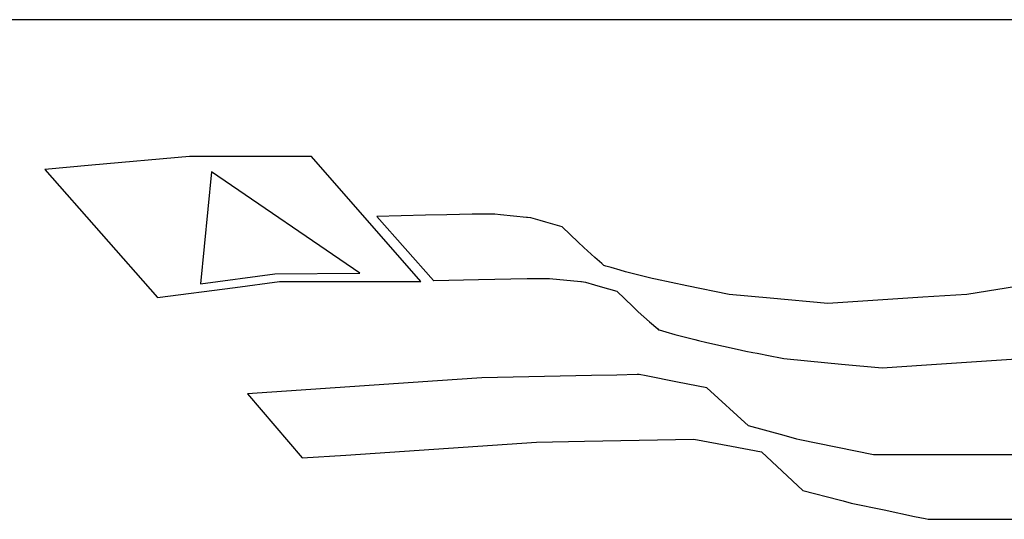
# Model space of a CAD drawing. Extents: x 304 to 4509, y 4601 to 7845.
# Tile 10 of 16: x 4082 to 4160, y 5131 to 5171. Entities that reach past the tile are written whole.
import ezdxf

# ---------------------------------------------------------------- set-up
doc = ezdxf.new("R2010")
doc.units = 0
doc.header["$LTSCALE"] = 0.1
doc.header["$MEASUREMENT"] = 0
doc.layers.add('CARIMBO', color=7, linetype='CONTINUOUS')

msp = doc.modelspace()

# ---------------------------------------------------------------- linework, layer by layer
at = {"layer": 'CARIMBO', "color": 6}
msp.add_line((4234.251, 5170.637), (4041.93, 5170.637), dxfattribs=at)
at = {"layer": 'CARIMBO', "color": 162}
for p, q in [((4097.147, 5158.584), (4096.291, 5149.705)), ((4108.909, 5150.561), (4097.147, 5158.584)), ((4096.291, 5149.705), (4102.172, 5150.512)), ((4102.172, 5150.512), (4108.909, 5150.561))]:
    msp.add_line(p, q, dxfattribs=at)
at = {"layer": 'CARIMBO', "color": 180}
msp.add_line((4110.293, 5155.009), (4110.293, 5155.058), dxfattribs=at)
at = {"layer": 'CARIMBO', "color": 162, "invisible_edges": 5}
for points in [[(4083.952, 5158.781), (4099.034, 5149.43), (4102.551, 5149.886), (4087.669, 5159.112)], [(4087.669, 5159.112), (4102.551, 5149.886), (4111.412, 5149.886), (4095.417, 5159.803)], [(4095.417, 5159.803), (4111.412, 5149.886), (4113.736, 5149.886), (4097.741, 5159.803)], [(4097.741, 5159.803), (4113.736, 5149.886), (4105.087, 5159.803)], [(4092.881, 5148.634), (4092.881, 5148.634), (4099.034, 5149.43), (4083.952, 5158.781)]]:
    msp.add_3dface(points, dxfattribs=at)
at = {"layer": 'CARIMBO', "color": 10, "invisible_edges": 5}
for points in [[(4114.103, 5155.144), (4122.171, 5150.142), (4123.922, 5150.146), (4115.8, 5155.182)], [(4115.8, 5155.182), (4123.922, 5150.146), (4126.424, 5149.891), (4117.816, 5155.227)], [(4117.816, 5155.227), (4126.424, 5149.891), (4126.459, 5149.887), (4117.845, 5155.228)], [(4117.845, 5155.228), (4126.459, 5149.887), (4126.787, 5149.854), (4118.117, 5155.229)], [(4118.117, 5155.229), (4126.787, 5149.854), (4127.508, 5149.643), (4118.497, 5155.23)], [(4118.497, 5155.23), (4127.508, 5149.643), (4127.957, 5149.512), (4118.733, 5155.23)], [(4118.733, 5155.23), (4127.957, 5149.512), (4129.267, 5149.129), (4119.423, 5155.232)], [(4119.423, 5155.232), (4135.452, 5145.294), (4135.743, 5145.221), (4119.596, 5155.232)], [(4119.596, 5155.232), (4135.743, 5145.221), (4136.393, 5145.06), (4120.062, 5155.185)], [(4120.062, 5155.185), (4136.393, 5145.06), (4139.029, 5144.48), (4122.098, 5154.977)], [(4114.741, 5149.985), (4114.756, 5149.975), (4118.313, 5150.055), (4110.244, 5155.058)], [(4110.244, 5155.058), (4118.313, 5150.055), (4118.315, 5150.055), (4110.247, 5155.057)], [(4110.247, 5155.057), (4118.315, 5150.055), (4122.171, 5150.142), (4114.103, 5155.144)], [(4122.098, 5154.977), (4128.249, 5151.163), (4128.071, 5151.32), (4122.188, 5154.968)], [(4122.188, 5154.968), (4128.071, 5151.32), (4127.537, 5151.793), (4122.46, 5154.94)], [(4122.46, 5154.94), (4127.537, 5151.793), (4126.642, 5152.584), (4123.182, 5154.729)], [(4123.182, 5154.729), (4126.642, 5152.584), (4126.208, 5153), (4123.63, 5154.598)], [(4123.63, 5154.598), (4126.208, 5153), (4124.94, 5154.215)], [(4128.249, 5151.163), (4139.029, 5144.48), (4139.146, 5144.454), (4128.39, 5151.123)], [(4128.39, 5151.123), (4139.146, 5144.454), (4139.48, 5144.387), (4128.814, 5151.001)], [(4128.814, 5151.001), (4139.48, 5144.387), (4140.041, 5144.276), (4129.526, 5150.796)], [(4129.526, 5150.796), (4140.041, 5144.276), (4140.39, 5144.207), (4129.968, 5150.669)], [(4129.968, 5150.669), (4140.39, 5144.207), (4141.409, 5144.005), (4131.126, 5150.38)], [(4131.126, 5150.38), (4141.409, 5144.005), (4142.236, 5143.84), (4132.066, 5150.146)], [(4132.066, 5150.146), (4142.236, 5143.84), (4142.5, 5143.788), (4132.344, 5150.085)], [(4132.344, 5150.085), (4142.5, 5143.788), (4144.381, 5143.612), (4134.819, 5149.54)], [(4157.006, 5148.874), (4164.418, 5144.279), (4169.592, 5145.102), (4162.18, 5149.698)], [(4130.534, 5147.913), (4134.294, 5145.582), (4135.452, 5145.294), (4129.267, 5149.129)], [(4134.819, 5149.54), (4144.381, 5143.612), (4147.067, 5143.36), (4138.174, 5148.874)], [(4138.174, 5148.874), (4147.067, 5143.36), (4150.3, 5143.058), (4141.407, 5148.572)], [(4141.407, 5148.572), (4150.3, 5143.058), (4153.804, 5143.29), (4145.974, 5148.144)], [(4145.974, 5148.144), (4153.804, 5143.29), (4161.333, 5143.788), (4153.503, 5148.643)], [(4153.503, 5148.643), (4161.333, 5143.788), (4164.418, 5144.279), (4157.006, 5148.874)], [(4130.968, 5147.497), (4133.852, 5145.709), (4134.294, 5145.582), (4130.534, 5147.913)], [(4131.863, 5146.706), (4133.141, 5145.914), (4133.852, 5145.709), (4130.968, 5147.497)], [(4132.506, 5146.138), (4132.63, 5146.061), (4133.141, 5145.914), (4131.863, 5146.706)], [(4132.575, 5146.077), (4132.575, 5146.077), (4132.63, 5146.061), (4132.506, 5146.138)], [(4099.997, 5140.99), (4107.805, 5136.149), (4122.912, 5137.168), (4115.067, 5142.032)], [(4115.067, 5142.032), (4122.912, 5137.168), (4126.695, 5137.243), (4118.579, 5142.275)], [(4118.579, 5142.275), (4126.695, 5137.243), (4135.382, 5137.415), (4127.266, 5142.447)], [(4127.266, 5142.447), (4135.382, 5137.415), (4138.354, 5136.856), (4129.272, 5142.487)], [(4129.272, 5142.487), (4138.354, 5136.856), (4140.72, 5136.41), (4130.868, 5142.519)], [(4130.868, 5142.519), (4146.875, 5132.594), (4147.2, 5132.509), (4131.05, 5142.522)], [(4131.05, 5142.522), (4147.2, 5132.509), (4147.836, 5132.341), (4131.583, 5142.419)], [(4131.583, 5142.419), (4147.836, 5132.341), (4150.438, 5131.794), (4134.084, 5141.934)], [(4134.084, 5141.934), (4139.698, 5138.453), (4136.404, 5141.484)], [(4104.346, 5135.916), (4104.346, 5135.916), (4107.805, 5136.149), (4099.997, 5140.99)], [(4139.698, 5138.453), (4150.438, 5131.794), (4152.85, 5131.287), (4142.535, 5137.683)], [(4142.535, 5137.683), (4152.85, 5131.287), (4153.688, 5131.111), (4143.52, 5137.415)], [(4143.52, 5137.415), (4153.688, 5131.111), (4153.948, 5131.056), (4143.777, 5137.363)], [(4143.777, 5137.363), (4153.948, 5131.056), (4157.852, 5131.056), (4149.615, 5136.163)], [(4144.014, 5133.346), (4144.014, 5133.346), (4146.875, 5132.594), (4140.72, 5136.41)], [(4149.615, 5136.163), (4157.852, 5131.056), (4172.793, 5131.056), (4164.557, 5136.163)]]:
    msp.add_3dface(points, dxfattribs=at)
at = {"layer": 'CARIMBO', "color": 180, "invisible_edges": 5}
msp.add_3dface([(4114.751, 5149.975), (4114.751, 5149.975), (4114.756, 5149.975), (4114.741, 5149.985)], dxfattribs=at)

doc.saveas('drawing.dxf')
